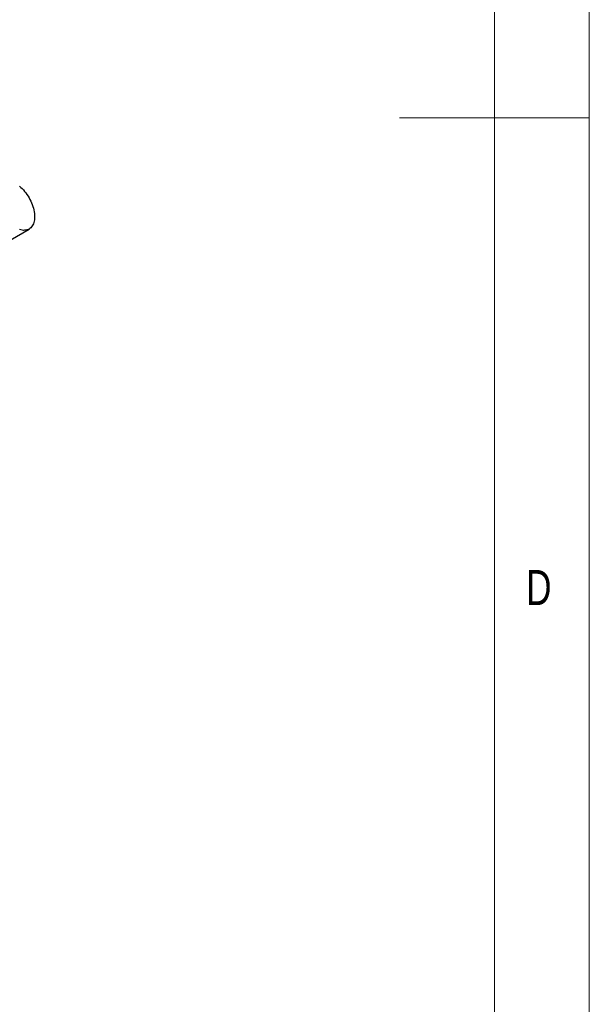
# Model space of a CAD drawing. Header units: millimetres. Extents: x 25 to 2116, y 25 to 1460.
# Tile 10 of 12: x 1925 to 2075, y 509 to 768. Entities that reach past the tile are written whole.
import ezdxf

# ---------------------------------------------------------------- set-up
doc = ezdxf.new("R2010")
doc.units = ezdxf.units.MM
doc.header["$LTSCALE"] = 5
doc.styles.add('SLDTEXTSTYLE0', font='TXT', dxfattribs={"width": 0.75})

msp = doc.modelspace()

# ---------------------------------------------------------------- linework, layer by layer
at = {"color": 7, "linetype": 'Continuous', "lineweight": 18}
for p, q in [((2075, 25), (2075, 1460)), ((2050, 1435), (2050, 50)), ((2075, 742.5), (2025, 742.5))]:
    msp.add_line(p, q, dxfattribs=at)
at = {"color": 7, "linetype": 'Continuous', "lineweight": 25}
msp.add_line((1914.243, 705.644), (1927.325, 713.196), dxfattribs=at)
at = {"color": 7, "linetype": 'Continuous', "lineweight": 25, "flags": 128}
msp.add_lwpolyline([(1924.821, 724.489), (1925.171, 724.184), (1925.514, 723.854), (1925.848, 723.502), (1926.171, 723.128), (1926.482, 722.736), (1926.779, 722.326), (1927.06, 721.902), (1927.325, 721.465), (1927.571, 721.017), (1927.798, 720.561), (1928.004, 720.099), (1928.189, 719.634), (1928.35, 719.167), (1928.489, 718.702), (1928.603, 718.24), (1928.692, 717.784), (1928.756, 717.336), (1928.795, 716.899), (1928.808, 716.474), (1928.795, 716.064), (1928.756, 715.672), (1928.692, 715.298), (1928.603, 714.945), (1928.489, 714.615), (1928.35, 714.309), (1928.189, 714.03), (1928.004, 713.777), (1927.798, 713.553), (1927.571, 713.359), (1927.325, 713.196), (1927.06, 713.064), (1926.779, 712.965), (1926.482, 712.898), (1926.171, 712.865), (1925.848, 712.864), (1925.514, 712.897), (1925.171, 712.964), (1924.821, 713.062)], dxfattribs=at)

# ---------------------------------------------------------------- texts
at = {"color": 7, "linetype": 'Continuous', "lineweight": 0, "insert": (2058.333, 623.34), "char_height": 9.26, "attachment_point": 1, "style": 'SLDTEXTSTYLE0'}
msp.add_mtext('D', dxfattribs=at)

doc.saveas('drawing.dxf')
